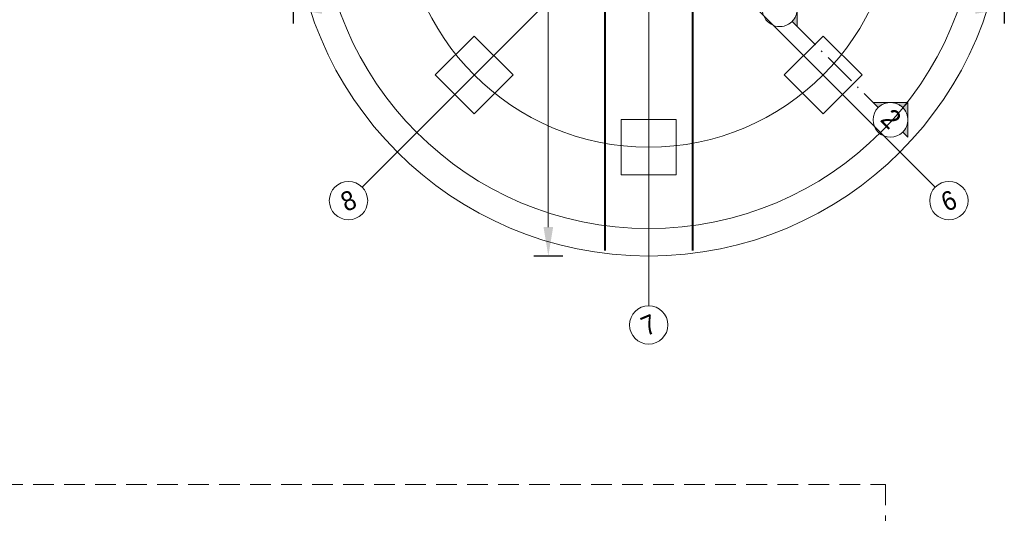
# Model space of a CAD drawing. Header units: millimetres. Extents: x 219841 to 236232, y -126388 to -112129.
# Tile 28 of 30: x 234082 to 234796, y -113045 to -112687. Entities that reach past the tile are written whole.
import ezdxf
from ezdxf.enums import TextEntityAlignment as Align
from ezdxf.lldxf.tags import DXFTag

# ---------------------------------------------------------------- set-up
doc = ezdxf.new("R2010")
doc.units = ezdxf.units.MM
doc.linetypes.add('ACAD_ISO10W100', pattern=[18.5, 12, -3, 0.5, -3])
doc.linetypes.add('DASHED2', pattern=[0.375, 0.25, -0.125])
for name, color, linetype, lineweight in [('A oś', 8, 'DASHDOT', 20), ('A-HATCH', 8, 'Continuous', 9), ('A-NAD', 21, 'DASHDOT', 15), ('K_OPIS', 5, 'Continuous', 13), ('punktowa cienka', 12, 'ACAD_ISO10W100', 9), ('widokowa', 151, 'Continuous', 18), ('Zbrojenie dołem', 1, 'Continuous', 40), ('Zbrojenie górą', 161, 'DASHEDX2', 40)]:
    doc.layers.add(name, color=color, linetype=linetype, lineweight=lineweight)
doc.styles.add('AK_Arial', font='arial.ttf', dxfattribs={"width": 0.7})
doc.styles.add('Arial', font='GOTHIC.TTF')
doc.styles.add('KZ STUDIO WYMIARY', font='romans.shx', dxfattribs={"width": 0.65})
tags = doc.linetypes.add('DASHDOT', pattern=[25.4, 12.7, -6.35, 0, -6.35]).pattern_tags.tags
tags[10:11] = [DXFTag(74, 4), DXFTag(75, 0), DXFTag(340, '0'), DXFTag(46, 1.0), DXFTag(50, 0.0), DXFTag(44, 0.0), DXFTag(45, 0.0)]
tags[8:9] = [DXFTag(74, 4), DXFTag(75, 0), DXFTag(340, '0'), DXFTag(46, 1.0), DXFTag(50, 0.0), DXFTag(44, 0.0), DXFTag(45, 0.0)]
tags[6:7] = [DXFTag(74, 4), DXFTag(75, 0), DXFTag(340, '0'), DXFTag(46, 1.0), DXFTag(50, 0.0), DXFTag(44, 0.0), DXFTag(45, 0.0)]
tags[4:5] = [DXFTag(74, 4), DXFTag(75, 0), DXFTag(340, '0'), DXFTag(46, 1.0), DXFTag(50, 0.0), DXFTag(44, 0.0), DXFTag(45, 0.0)]
tags = doc.linetypes.add('DASHEDX2', pattern=[38.099999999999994, 25.4, -12.7]).pattern_tags.tags
tags[6:7] = [DXFTag(74, 4), DXFTag(75, 0), DXFTag(340, '0'), DXFTag(46, 1.0), DXFTag(50, 0.0), DXFTag(44, 0.0), DXFTag(45, 0.0)]
tags[4:5] = [DXFTag(74, 4), DXFTag(75, 0), DXFTag(340, '0'), DXFTag(46, 1.0), DXFTag(50, 0.0), DXFTag(44, 0.0), DXFTag(45, 0.0)]
tags = doc.linetypes.add('HIDDEN2', pattern=[4.762499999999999, 3.175, -1.5875]).pattern_tags.tags
tags[6:7] = [DXFTag(74, 4), DXFTag(75, 0), DXFTag(340, '0'), DXFTag(46, 1.0), DXFTag(50, 0.0), DXFTag(44, 0.0), DXFTag(45, 0.0)]
tags[4:5] = [DXFTag(74, 4), DXFTag(75, 0), DXFTag(340, '0'), DXFTag(46, 1.0), DXFTag(50, 0.0), DXFTag(44, 0.0), DXFTag(45, 0.0)]
doc.dimstyles.new('A1_DlugoscPreta_Szczegoly', dxfattribs={"dimtxt": 4, "dimasz": 5, "dimexe": 0, "dimexo": 2, "dimgap": 2, "dimtad": 2, "dimdec": 0, "dimrnd": 1, "dimzin": 9, "dimdsep": 46, "dimtxsty": 'Arial', "dimblk": 'NONE', "dimcen": 0, "dimse1": 1, "dimse2": 1, "dimsd1": 1, "dimsd2": 1, "dimclrd": 8, "dimclre": 30, "dimclrt": 5, "dimadec": 0, "dimazin": 0, "dimtfac": 1, "dimtdec": 0, "dimtix": 1, "dimtmove": 2, "dimatfit": 3, "dimldrblk": 'CLOSED', "dimfxl": 1, "dimtvp": 1.111111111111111, "dimtolj": 1, "dimtzin": 1, "dimarcsym": 0})
doc.dimstyles.new('KZ STUDIO WYMIARY PRĘTY 50', dxfattribs={"dimscale": 50, "dimtxt": 0.24, "dimasz": 0.3, "dimexe": 0.15, "dimexo": 0, "dimgap": 0.1, "dimtad": 1, "dimdec": 1, "dimrnd": 0.5, "dimzin": 9, "dimtxsty": 'KZ STUDIO WYMIARY', "dimcen": 0, "dimclrd": 8, "dimclre": 8, "dimclrt": 32, "dimadec": 1, "dimazin": 0, "dimtfac": 1, "dimtdec": 1, "dimtmove": 2, "dimatfit": 1, "dimfxl": 0.15, "dimfxlon": 1, "dimlwd": 13, "dimarcsym": 0})

# ---------------------------------------------------------------- blocks, each defined once
blk = doc.blocks.new('$OS')
at = {"linetype": 'ByBlock'}
blk.add_circle((0, 5.820766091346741e-11), 75.00000000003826, dxfattribs=at)
at = {"linetype": 'ByBlock', "style": 'Arial', "width": 0.6200000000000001}
blk.add_attdef('NR', text='', height=75.00000000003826, dxfattribs=at).set_placement((0, 5.820766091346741e-11), align=Align.MIDDLE_CENTER)
blk = doc.blocks.new('*D174')
at = {"layer": 'Defpoints', "color": 0}
for p in [(234506.5553662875, -112346.5254273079), (234507.0553662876, -112346.5254273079), (234506.5553662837, -112854.5254273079)]:
    blk.add_point(p, dxfattribs=at)
at = {"layer": 'K_OPIS', "color": 5, "insert": (234513.256589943, -112507.283400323), "char_height": 8, "attachment_point": 5, "rotation": 89.99999999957, "style": 'Arial'}
blk.add_mtext('\\A1;max=508', dxfattribs=at)
blk = doc.blocks.new('_CLOSED')
at = {"color": 0, "linetype": 'ByBlock', "ltscale": 20}
for p, q in [((-1, 0.1666666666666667), (0, 0)), ((-1, 0.1666666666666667), (-1, -0.1666666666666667)), ((0, 0), (-1, -0.1666666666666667)), ((0, 0), (-1, 0))]:
    blk.add_line(p, q, dxfattribs=at)
blk = doc.blocks.new('_None')
blk = doc.blocks.new('*D175')
at = {"layer": 'Defpoints', "color": 0}
for p in [(234570.3606375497, -112346.5254273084), (234570.8606375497, -112346.5254273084), (234570.3606375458, -112854.5254273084)]:
    blk.add_point(p, dxfattribs=at)
at = {"layer": 'K_OPIS', "color": 5, "insert": (234577.0618612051, -112507.2834003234), "char_height": 8, "attachment_point": 5, "rotation": 89.99999999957, "style": 'Arial'}
blk.add_mtext('\\A1;max=508', dxfattribs=at)
blk = doc.blocks.new('*D177')
at = {"layer": 'A-HATCH', "color": 8, "lineweight": -2}
for p, q in [((234476.1481559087, -112342.5254273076), (234455.1481559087, -112342.5254273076)), ((234476.1481559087, -112858.5254273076), (234455.1481559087, -112858.5254273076))]:
    blk.add_line(p, q, dxfattribs=at)
at = {"layer": 'A-HATCH', "color": 8, "lineweight": 13}
blk.add_line((234465.6481559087, -112363.5254273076), (234465.6481559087, -112837.5254273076), dxfattribs=at)
at = {"layer": 'A-HATCH', "color": 8}
for points in [[(234469.1481559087, -112363.5254273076), (234462.1481559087, -112363.5254273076), (234465.6481559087, -112342.5254273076)], [(234462.1481559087, -112837.5254273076), (234469.1481559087, -112837.5254273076), (234465.6481559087, -112858.5254273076)]]:
    blk.add_solid(points, dxfattribs=at)
at = {"layer": 'Defpoints', "color": 0}
for p in [(234538.458001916, -112342.5254273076), (234465.6481559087, -112858.5254273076), (234538.4580019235, -112858.5254273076)]:
    blk.add_point(p, dxfattribs=at)
at = {"layer": 'A-HATCH', "color": 32, "insert": (234453.3981559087, -112600.5254273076), "char_height": 10.5, "attachment_point": 5, "rotation": 90, "style": 'KZ STUDIO WYMIARY'}
blk.add_mtext('516', dxfattribs=at)
blk = doc.blocks.new('*D178')
at = {"layer": 'A-HATCH', "color": 8, "lineweight": -2}
for p, q in [((234280.4580019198, -112668.6601543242), (234280.4580019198, -112689.6601543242)), ((234796.4580019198, -112668.6601543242), (234796.4580019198, -112689.6601543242))]:
    blk.add_line(p, q, dxfattribs=at)
at = {"layer": 'A-HATCH', "color": 8, "lineweight": 13}
blk.add_line((234775.4580019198, -112679.1601543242), (234301.4580019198, -112679.1601543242), dxfattribs=at)
at = {"layer": 'A-HATCH', "color": 8}
for points in [[(234301.4580019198, -112675.6601543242), (234301.4580019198, -112682.6601543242), (234280.4580019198, -112679.1601543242)], [(234775.4580019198, -112682.6601543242), (234775.4580019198, -112675.6601543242), (234796.4580019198, -112679.1601543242)]]:
    blk.add_solid(points, dxfattribs=at)
at = {"layer": 'Defpoints', "color": 0}
for p in [(234280.4580019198, -112600.5254273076), (234796.4580019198, -112600.5254273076), (234280.4580019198, -112679.1601543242)]:
    blk.add_point(p, dxfattribs=at)
at = {"layer": 'A-HATCH', "color": 32, "insert": (234538.4580019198, -112666.9101543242), "char_height": 10.5, "attachment_point": 5, "style": 'KZ STUDIO WYMIARY'}
blk.add_mtext('516', dxfattribs=at)
blk = doc.blocks.new('Przekrój - Etykieta Przekroju_M - Wypełniona-1049-1 Rzut parteru')
at = {"layer": 'punktowa cienka', "ltscale": 3}
h = blk.add_hatch(color=256, dxfattribs=at)
edge = h.paths.add_edge_path(flags=0)
edge.add_line((-79.77834505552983, 8.485281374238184), (-84.02098574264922, 4.242640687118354))
edge.add_arc((-79.77834505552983, 0), 6.000000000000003, 90, 134.9999999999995, ccw=False)
edge.add_line((-79.77834505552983, 6), (-79.77834505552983, 8.485281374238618))
h = blk.add_hatch(color=256, dxfattribs=at)
edge = h.paths.add_edge_path(flags=0)
edge.add_line((-79.77834505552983, 8.485281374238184), (-79.77834505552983, 5.999999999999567))
edge.add_arc((-79.77834505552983, 0), 6.000000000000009, 45.000000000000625, 90.00000000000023, ccw=False)
edge.add_line((-75.53570436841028, 4.242640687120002), (-79.77834505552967, 8.485281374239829))
h = blk.add_hatch(color=256, dxfattribs=at)
edge = h.paths.add_edge_path(flags=0)
edge.add_line((-88.26362642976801, 0), (-85.7783450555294, 3.996637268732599e-16))
edge.add_arc((-79.77834505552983, 0), 5.999999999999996, 135, 179.9999999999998, ccw=False)
edge.add_line((-84.02098574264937, 4.242640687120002), (-88.26362642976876, 1.714184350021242e-13))
h = blk.add_hatch(color=256, dxfattribs=at)
edge = h.paths.add_edge_path(flags=0)
edge.add_line((-71.29306368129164, 0), (-75.53570436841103, 4.242640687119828))
edge.add_arc((-79.77834505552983, 0), 6.000000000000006, 0, 45.000000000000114, ccw=False)
edge.add_line((-73.77834505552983, 0), (-71.29306368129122, 3.996637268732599e-16))
for p, q in [((-79.77834505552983, 8.485281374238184), (-88.26362642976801, 0)), ((-79.77834505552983, 8.485281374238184), (-84.02098574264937, 4.242640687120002)), ((-79.77834505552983, 8.485281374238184), (-71.29306368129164, 0)), ((-79.77834505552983, 6), (-79.77834505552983, 8.485281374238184)), ((-79.77834505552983, 8.485281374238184), (-79.77834505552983, 6)), ((-75.53570436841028, 4.242640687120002), (-79.77834505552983, 8.485281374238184)), ((-84.02098574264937, 4.242640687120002), (-88.26362642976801, 0)), ((-71.29306368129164, 0), (-75.53570436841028, 4.242640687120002)), ((-85.77834505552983, 0), (-88.26362642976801, 0)), ((-88.26362642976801, 0), (-85.77834505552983, 0)), ((-73.77834505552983, 0), (-71.29306368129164, 0)), ((-73.77834505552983, 0), (-71.29306368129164, 0))]:
    blk.add_line(p, q, dxfattribs=at)
for radius, start, end in [(6.000000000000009, 0, 180), (5.999999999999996, 134.9999999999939, 180), (6.000000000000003, 90, 134.9999999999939), (6.000000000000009, 45.00000000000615, 90), (6.000000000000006, 0, 45.00000000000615)]:
    blk.add_arc((-79.77834505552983, 0), radius, start, end, dxfattribs=at)
at = {"layer": 'punktowa cienka', "linetype": 'Continuous', "ltscale": 3}
blk.add_arc((-79.77834505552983, 0), 6.000000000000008, 180, 0, dxfattribs=at)

msp = doc.modelspace()

# ---------------------------------------------------------------- linework, layer by layer
at = {"layer": 'A oś', "ltscale": 2}
for p, q in [((234538.4580019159, -112894.5254273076), (234538.458001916, -112306.5254273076)), ((234538.4580019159, -112894.5254273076), (234538.458001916, -112306.5254273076)), ((234746.3473955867, -112808.4148209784), (234330.568608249, -112392.6360336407)), ((234330.568608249, -112808.4148209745), (234746.3473955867, -112392.6360336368)), ((234330.5686082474, -112808.4148209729), (234746.3473955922, -112392.6360336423))]:
    msp.add_line(p, q, dxfattribs=at)
msp.add_circle((234538.4580019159, -112600.5254273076), 179, dxfattribs=at)
at = {"layer": 'A-NAD', "linetype": 'DASHED2', "ltscale": 60}
msp.add_lwpolyline([(233574.2935678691, -113024.3508602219), (234710.3485098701, -113024.3508602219), (234710.3485098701, -113565.9255326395), (233574.2935678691, -113565.9255326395)], close=True, dxfattribs=at)
at = {"layer": 'punktowa cienka', "ltscale": 2}
msp.add_line((234642.4599101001, -112688.2702506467), (234704.9344207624, -112750.7447613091), dxfattribs=at)
at = {"layer": 'widokowa', "linetype": 'HIDDEN2', "ltscale": 4}
for points in [[(234383.6016168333, -112727.0975411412), (234411.8858880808, -112755.3818123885), (234440.1701593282, -112727.0975411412), (234411.8858880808, -112698.8132698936)], [(234665.0301157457, -112755.3818123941), (234693.314386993, -112727.0975411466), (234665.0301157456, -112698.8132698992), (234636.7458444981, -112727.0975411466)], [(234518.4580019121, -112799.5254273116), (234558.458001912, -112799.5254273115), (234558.4580019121, -112759.5254273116), (234518.458001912, -112759.5254273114)]]:
    msp.add_lwpolyline(points, close=True, dxfattribs=at)
at = {"layer": 'widokowa'}
msp.add_circle((234538.4580019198, -112600.5254273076), 258, dxfattribs=at)
at = {"layer": 'widokowa', "linetype": 'HIDDEN2', "ltscale": 4}
msp.add_circle((234538.4580019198, -112600.5254273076), 238, dxfattribs=at)
at = {"layer": 'Zbrojenie dołem'}
msp.add_lwpolyline([(234570.3606375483, -112346.5254273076), (234570.3606375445, -112854.5254273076)], dxfattribs=at)
at = {"layer": 'Zbrojenie górą'}
msp.add_lwpolyline([(234506.5553662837, -112346.5254273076), (234506.5553662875, -112854.5254273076)], dxfattribs=at)

# ---------------------------------------------------------------- block references
at = {"layer": 'A oś', "ltscale": 2}
ref = msp.add_blockref('$OS', (234320.6691133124, -112818.3143159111), dxfattribs=dict(at, xscale=0.1856868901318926, yscale=0.1856868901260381, zscale=0.185686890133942, rotation=22.49395581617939))
ref.add_attrib('NR', '8', dxfattribs={"layer": '0', "color": 1, "linetype": 'ByBlock', "ltscale": 2, "height": 13.92651676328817, "rotation": 22.49999999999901, "style": 'AK_Arial', "width": 0.9}).set_placement((234320.6691133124, -112818.3143159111), align=Align.MIDDLE_CENTER)
ref = msp.add_blockref('$OS', (234756.2468905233, -112818.314315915), dxfattribs=dict(at, xscale=0.1856868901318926, yscale=0.1856868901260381, zscale=0.185686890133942, rotation=22.49395581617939))
ref.add_attrib('NR', '6', dxfattribs={"layer": '0', "color": 1, "linetype": 'ByBlock', "ltscale": 2, "height": 13.92651676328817, "rotation": 22.49999999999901, "style": 'AK_Arial', "width": 0.9}).set_placement((234756.2468905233, -112818.314315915), align=Align.MIDDLE_CENTER)
ref = msp.add_blockref('$OS', (234538.4580019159, -112908.5254273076), dxfattribs=dict(at, xscale=0.1856868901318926, yscale=0.1856868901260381, zscale=0.185686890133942, rotation=22.49395581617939))
ref.add_attrib('NR', '7', dxfattribs={"layer": '0', "color": 1, "linetype": 'ByBlock', "ltscale": 2, "height": 13.92651676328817, "rotation": 22.49999999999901, "style": 'AK_Arial', "width": 0.9}).set_placement((234538.4580019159, -112908.5254273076), align=Align.MIDDLE_CENTER)
at = {"layer": 'punktowa cienka', "ltscale": 3, "yscale": 2.099999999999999, "zscale": 2.099999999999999}
for p, xscale, rotation in [((234752.0151630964, -112797.825503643), 2.099999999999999, 314.9999999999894), ((234595.3791677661, -112641.1895083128), -2.099999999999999, 315)]:
    msp.add_blockref('Przekrój - Etykieta Przekroju_M - Wypełniona-1049-1 Rzut parteru', p, dxfattribs=dict(at, xscale=xscale, rotation=rotation))

# ---------------------------------------------------------------- texts
at = {"layer": 'punktowa cienka', "ltscale": 3, "insert": (234714.3295601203, -112758.8449835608), "char_height": 13.99999999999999, "width": 17.10657053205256, "attachment_point": 5, "rotation": 315.00000000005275, "style": 'Arial'}
msp.add_mtext('2', dxfattribs=at)

# ---------------------------------------------------------------- dimensions: what is measured, and where the dimension line sits
at = {"layer": 'A-HATCH'}
dim = msp.add_linear_dim(base=(234465.6481559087, -112858.5254273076), p1=(234538.458001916, -112342.5254273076), p2=(234538.4580019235, -112858.5254273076), angle=90, dimstyle='KZ STUDIO WYMIARY PRĘTY 50', override={"dimscale": 70, "dimtxt": 0.15, "dimdec": 0}, dxfattribs=at)
dim.commit()
dim.dimension.update_dxf_attribs({"geometry": '*D177', "text_midpoint": (234453.3981559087, -112600.5254273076)})
dim = msp.add_linear_dim(base=(234280.4580019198, -112679.1601543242), p1=(234796.4580019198, -112600.5254273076), p2=(234280.4580019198, -112600.5254273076), dimstyle='KZ STUDIO WYMIARY PRĘTY 50', override={"dimscale": 70, "dimtxt": 0.15, "dimdec": 0}, dxfattribs=at)
dim.commit()
dim.dimension.update_dxf_attribs({"geometry": '*D178', "text_midpoint": (234538.4580019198, -112666.9101543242)})
at = {"layer": 'K_OPIS'}
for base, p1, p2, angle, picture, middle in [((234507.0553662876, -112346.5254273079), (234506.5553662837, -112854.5254273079), (234506.5553662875, -112346.5254273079), 89.99999999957, '*D174', (234513.256589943, -112507.283400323)), ((234570.8606375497, -112346.5254273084), (234570.3606375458, -112854.5254273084), (234570.3606375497, -112346.5254273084), 89.99999999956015, '*D175', (234577.0618612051, -112507.2834003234))]:
    dim = msp.add_linear_dim(base=base, p1=p1, p2=p2, angle=angle, text='max=<>', dimstyle='A1_DlugoscPreta_Szczegoly', override={"dimtxt": 8, "dimblk": 'None'}, dxfattribs=at)
    dim.commit()
    dim.dimension.update_dxf_attribs({"geometry": picture, "text_midpoint": middle, "dimtype": 161})

doc.saveas('drawing.dxf')
